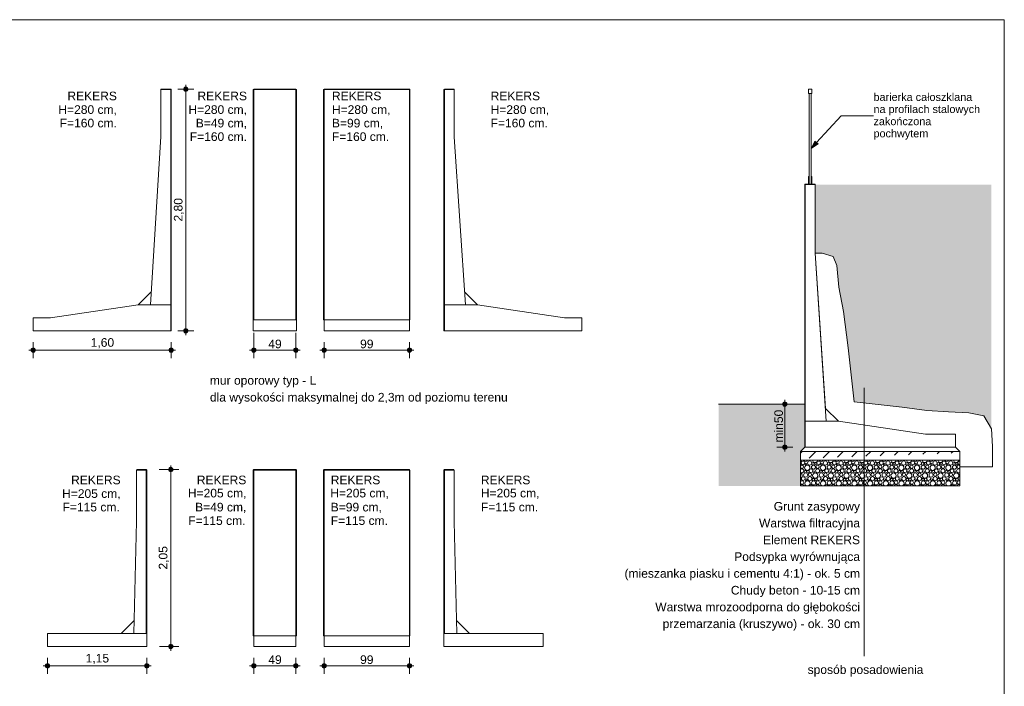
# Model space of a CAD drawing. Header units: centimetres. Extents: x 2.6 to 41.4, y 0.6 to 29.1.
# Tile 3 of 3: x 18.6 to 41.4, y 13.7 to 29.1. Entities that reach past the tile are written whole.
import ezdxf
from ezdxf.xclip import XClip

# ---------------------------------------------------------------- set-up
doc = ezdxf.new("R2010")
doc.units = ezdxf.units.CM
doc.header["$MEASUREMENT"] = 0
doc.header["$XCLIPFRAME"] = 0
doc.linetypes.add('przerywana 4', pattern=[15, 12, -3])
for name, color, linetype, lineweight in [('0_Nr_pióra__1', 7, 'Continuous', 13), ('2D-02_MURY OPOROWE_1_0_Nr_pióra__1', 7, 'Continuous', 13), ('2D-02_MURY OPOROWE_1_Nowe_0_Nr_pióra__1', 7, 'Continuous', 13)]:
    doc.layers.add(name, color=color, linetype=linetype, lineweight=lineweight)
for name, color, linetype in [('2D-02_MURY OPOROWE_1_0', 7, 'Continuous'), ('2D-02_MURY OPOROWE_1_Nowe_0', 7, 'Continuous'), ('FORMA - Arch 01 - 820-G Rysunki Obrazki', 7, 'Continuous')]:
    doc.layers.add(name, color=color, linetype=linetype)
doc.styles.add('STYL_AUTOMATYCZNY_2', font='arial.ttf')
doc.styles.add('STYL_AUTOMATYCZNY_6', font='arial.ttf')

# ---------------------------------------------------------------- blocks, each defined once
blk = doc.blocks.new('*X6')
at = {"layer": '2D-02_MURY OPOROWE_1_0_Nr_pióra__1', "color": 7, "linetype": 'Continuous', "lineweight": 13, "ltscale": 10}
for centre, radius in [((36.729, 18.872), 0.0426), ((36.828, 18.761), 0.0612), ((36.797, 18.846), 0.0207), ((36.883, 18.87), 0.0473), ((36.972, 18.773), 0.0477), ((36.962, 18.85), 0.0286), ((37.026, 18.854), 0.0251), ((37.067, 18.688), 0.0473), ((37.068, 18.782), 0.0384), ((37.093, 18.872), 0.0426), ((37.192, 18.761), 0.0612), ((37.16, 18.846), 0.0207), ((37.247, 18.87), 0.0473), ((37.335, 18.773), 0.0477), ((37.326, 18.85), 0.0286), ((37.389, 18.854), 0.0251), ((37.43, 18.688), 0.0473), ((37.431, 18.782), 0.0384), ((37.457, 18.872), 0.0426), ((37.555, 18.761), 0.0612), ((37.524, 18.846), 0.0207), ((37.61, 18.87), 0.0473), ((37.699, 18.773), 0.0477), ((37.689, 18.85), 0.0286), ((37.753, 18.854), 0.0251), ((37.794, 18.688), 0.0473), ((37.795, 18.782), 0.0384), ((37.82, 18.872), 0.0426), ((37.919, 18.761), 0.0612), ((37.888, 18.846), 0.0207), ((37.974, 18.87), 0.0473), ((38.063, 18.773), 0.0477), ((38.053, 18.85), 0.0286), ((38.117, 18.854), 0.0251), ((38.158, 18.688), 0.0473), ((38.159, 18.782), 0.0384), ((38.184, 18.872), 0.0426), ((38.283, 18.761), 0.0612), ((38.252, 18.846), 0.0207), ((38.338, 18.87), 0.0473), ((38.426, 18.773), 0.0477), ((38.417, 18.85), 0.0286), ((38.48, 18.854), 0.0251), ((38.521, 18.688), 0.0473), ((38.522, 18.782), 0.0384), ((38.548, 18.872), 0.0426), ((38.646, 18.761), 0.0612), ((38.615, 18.846), 0.0207), ((38.701, 18.87), 0.0473), ((38.79, 18.773), 0.0477), ((38.78, 18.85), 0.0286), ((38.844, 18.854), 0.0251), ((38.885, 18.688), 0.0473), ((38.886, 18.782), 0.0384), ((38.912, 18.872), 0.0426), ((39.01, 18.761), 0.0612), ((38.979, 18.846), 0.0207), ((39.065, 18.87), 0.0473), ((39.154, 18.773), 0.0477), ((39.144, 18.85), 0.0286), ((39.208, 18.854), 0.0251), ((39.249, 18.688), 0.0473), ((39.25, 18.782), 0.0384), ((39.275, 18.872), 0.0426), ((39.374, 18.761), 0.0612), ((39.343, 18.846), 0.0207), ((39.429, 18.87), 0.0473), ((39.517, 18.773), 0.0477), ((39.508, 18.85), 0.0286), ((39.572, 18.854), 0.0251), ((39.612, 18.688), 0.0473), ((39.613, 18.782), 0.0384), ((39.639, 18.872), 0.0426), ((39.738, 18.761), 0.0612), ((39.706, 18.846), 0.0207), ((39.792, 18.87), 0.0473), ((39.881, 18.773), 0.0477), ((39.872, 18.85), 0.0286), ((39.935, 18.854), 0.0251), ((39.976, 18.688), 0.0473), ((39.977, 18.782), 0.0384), ((40.003, 18.872), 0.0426), ((40.101, 18.761), 0.0612), ((40.07, 18.846), 0.0207), ((40.156, 18.87), 0.0473), ((40.245, 18.773), 0.0477), ((40.235, 18.85), 0.0286), ((40.299, 18.854), 0.0251), ((36.733, 18.508), 0.0426), ((36.792, 18.591), 0.0477), ((36.782, 18.668), 0.0286), ((36.846, 18.672), 0.0251), ((36.887, 18.506), 0.0473), ((36.888, 18.6), 0.0384), ((36.913, 18.69), 0.0426), ((36.966, 18.486), 0.0286), ((37.012, 18.579), 0.0612), ((36.98, 18.664), 0.0207), ((37.029, 18.49), 0.0251), ((37.097, 18.508), 0.0426), ((37.155, 18.591), 0.0477), ((37.146, 18.668), 0.0286), ((37.209, 18.672), 0.0251), ((37.25, 18.506), 0.0473), ((37.251, 18.6), 0.0384), ((37.277, 18.69), 0.0426), ((37.329, 18.486), 0.0286), ((37.375, 18.579), 0.0612), ((37.344, 18.664), 0.0207), ((37.393, 18.49), 0.0251), ((37.46, 18.508), 0.0426), ((37.519, 18.591), 0.0477), ((37.509, 18.668), 0.0286), ((37.573, 18.672), 0.0251), ((37.614, 18.506), 0.0473), ((37.615, 18.6), 0.0384), ((37.64, 18.69), 0.0426), ((37.693, 18.486), 0.0286), ((37.739, 18.579), 0.0612), ((37.708, 18.664), 0.0207), ((37.757, 18.49), 0.0251), ((37.824, 18.508), 0.0426), ((37.883, 18.591), 0.0477), ((37.873, 18.668), 0.0286), ((37.937, 18.672), 0.0251), ((37.978, 18.506), 0.0473), ((37.979, 18.6), 0.0384), ((38.004, 18.69), 0.0426), ((38.057, 18.486), 0.0286), ((38.103, 18.579), 0.0612), ((38.072, 18.664), 0.0207), ((38.12, 18.49), 0.0251), ((38.188, 18.508), 0.0426), ((38.246, 18.591), 0.0477), ((38.237, 18.668), 0.0286), ((38.3, 18.672), 0.0251), ((38.341, 18.506), 0.0473), ((38.342, 18.6), 0.0384), ((38.368, 18.69), 0.0426), ((38.42, 18.486), 0.0286), ((38.466, 18.579), 0.0612), ((38.435, 18.664), 0.0207), ((38.484, 18.49), 0.0251), ((38.552, 18.508), 0.0426), ((38.61, 18.591), 0.0477), ((38.6, 18.668), 0.0286), ((38.664, 18.672), 0.0251), ((38.705, 18.506), 0.0473), ((38.706, 18.6), 0.0384), ((38.732, 18.69), 0.0426), ((38.784, 18.486), 0.0286), ((38.83, 18.579), 0.0612), ((38.799, 18.664), 0.0207), ((38.848, 18.49), 0.0251), ((38.915, 18.508), 0.0426), ((38.974, 18.591), 0.0477), ((38.964, 18.668), 0.0286), ((39.028, 18.672), 0.0251), ((39.069, 18.506), 0.0473), ((39.07, 18.6), 0.0384), ((39.095, 18.69), 0.0426), ((39.148, 18.486), 0.0286), ((39.194, 18.579), 0.0612), ((39.163, 18.664), 0.0207), ((39.212, 18.49), 0.0251), ((39.279, 18.508), 0.0426), ((39.337, 18.591), 0.0477), ((39.328, 18.668), 0.0286), ((39.392, 18.672), 0.0251), ((39.432, 18.506), 0.0473), ((39.433, 18.6), 0.0384), ((39.459, 18.69), 0.0426), ((39.512, 18.486), 0.0286), ((39.558, 18.579), 0.0612), ((39.526, 18.664), 0.0207), ((39.575, 18.49), 0.0251), ((39.643, 18.508), 0.0426), ((39.701, 18.591), 0.0477), ((39.692, 18.668), 0.0286), ((39.755, 18.672), 0.0251), ((39.796, 18.506), 0.0473), ((39.797, 18.6), 0.0384), ((39.823, 18.69), 0.0426), ((39.875, 18.486), 0.0286), ((39.921, 18.579), 0.0612), ((39.89, 18.664), 0.0207), ((39.939, 18.49), 0.0251), ((40.006, 18.508), 0.0426), ((40.065, 18.591), 0.0477), ((40.055, 18.668), 0.0286), ((40.119, 18.672), 0.0251), ((40.16, 18.506), 0.0473), ((40.161, 18.6), 0.0384), ((40.186, 18.69), 0.0426), ((40.239, 18.486), 0.0286), ((40.285, 18.579), 0.0612), ((40.254, 18.664), 0.0207), ((40.303, 18.49), 0.0251), ((36.708, 18.418), 0.0384), ((36.8, 18.482), 0.0207), ((36.975, 18.409), 0.0477), ((37.071, 18.418), 0.0384), ((37.164, 18.482), 0.0207), ((37.339, 18.409), 0.0477), ((37.435, 18.418), 0.0384), ((37.528, 18.482), 0.0207), ((37.703, 18.409), 0.0477), ((37.799, 18.418), 0.0384), ((37.892, 18.482), 0.0207), ((38.066, 18.409), 0.0477), ((38.162, 18.418), 0.0384), ((38.255, 18.482), 0.0207), ((38.43, 18.409), 0.0477), ((38.526, 18.418), 0.0384), ((38.619, 18.482), 0.0207), ((38.794, 18.409), 0.0477), ((38.89, 18.418), 0.0384), ((38.983, 18.482), 0.0207), ((39.157, 18.409), 0.0477), ((39.253, 18.418), 0.0384), ((39.346, 18.482), 0.0207), ((39.521, 18.409), 0.0477), ((39.617, 18.418), 0.0384), ((39.71, 18.482), 0.0207), ((39.885, 18.409), 0.0477), ((39.981, 18.418), 0.0384), ((40.074, 18.482), 0.0207), ((40.249, 18.409), 0.0477)]:
    blk.add_circle(centre, radius, dxfattribs=at)
for centre, radius, start, end in [((36.644, 18.943), 0.0612, 294.7543, 354.9065), ((36.662, 18.854), 0.0251, 288.3691, 71.6309), ((36.704, 18.782), 0.0384, 207.6747, 152.3253), ((36.703, 18.688), 0.0473, 225.8571, 134.1429), ((36.788, 18.955), 0.0477, 202.0272, 337.9728), ((36.884, 18.964), 0.0384, 224.1379, 315.8621), ((37.008, 18.943), 0.0612, 185.0935, 354.9065), ((37.152, 18.955), 0.0477, 202.0272, 337.9728), ((37.248, 18.964), 0.0384, 224.1379, 315.8621), ((37.372, 18.943), 0.0612, 185.0935, 354.9065), ((37.515, 18.955), 0.0477, 202.0272, 337.9728), ((37.611, 18.964), 0.0384, 224.1379, 315.8621), ((37.735, 18.943), 0.0612, 185.0935, 354.9065), ((37.879, 18.955), 0.0477, 202.0272, 337.9728), ((37.975, 18.964), 0.0384, 224.1379, 315.8621), ((38.099, 18.943), 0.0612, 185.0935, 354.9065), ((38.243, 18.955), 0.0477, 202.0272, 337.9728), ((38.339, 18.964), 0.0384, 224.1379, 315.8621), ((38.463, 18.943), 0.0612, 185.0935, 354.9065), ((38.606, 18.955), 0.0477, 202.0272, 337.9728), ((38.702, 18.964), 0.0384, 224.1379, 315.8621), ((38.826, 18.943), 0.0612, 185.0935, 354.9065), ((38.97, 18.955), 0.0477, 202.0272, 337.9728), ((39.066, 18.964), 0.0384, 224.1379, 315.8621), ((39.19, 18.943), 0.0612, 185.0935, 354.9065), ((39.334, 18.955), 0.0477, 202.0272, 337.9728), ((39.43, 18.964), 0.0384, 224.1379, 315.8621), ((39.554, 18.943), 0.0612, 185.0935, 354.9065), ((39.697, 18.955), 0.0477, 202.0272, 337.9728), ((39.793, 18.964), 0.0384, 224.1379, 315.8621), ((39.918, 18.943), 0.0612, 185.0935, 354.9065), ((40.061, 18.955), 0.0477, 202.0272, 337.9728), ((40.157, 18.964), 0.0384, 224.1379, 315.8621), ((40.281, 18.943), 0.0612, 185.0935, 354.9065), ((40.34, 18.688), 0.0473, 50.6834, 309.3166), ((40.341, 18.782), 0.0384, 40.9797, 319.0203), ((40.366, 18.872), 0.0426, 85.3467, 274.6533), ((36.648, 18.579), 0.0612, 290.9871, 69.0129), ((36.666, 18.49), 0.0251, 279.629, 80.371), ((40.37, 18.508), 0.0426, 90.3441, 269.6559), ((36.707, 18.324), 0.0473, 16.7586, 140.7887), ((36.832, 18.397), 0.0612, 283.7998, 256.2002), ((36.917, 18.326), 0.0426, 15.6425, 164.3575), ((37.07, 18.324), 0.0473, 16.7586, 163.2414), ((37.195, 18.397), 0.0612, 283.7998, 256.2002), ((37.28, 18.326), 0.0426, 15.6425, 164.3575), ((37.434, 18.324), 0.0473, 16.7586, 163.2414), ((37.559, 18.397), 0.0612, 283.7998, 256.2002), ((37.644, 18.326), 0.0426, 15.6425, 164.3575), ((37.798, 18.324), 0.0473, 16.7586, 163.2414), ((37.923, 18.397), 0.0612, 283.7998, 256.2002), ((38.008, 18.326), 0.0426, 15.6425, 164.3575), ((38.161, 18.324), 0.0473, 16.7586, 163.2414), ((38.286, 18.397), 0.0612, 283.7998, 256.2002), ((38.372, 18.326), 0.0426, 15.6425, 164.3575), ((38.525, 18.324), 0.0473, 16.7586, 163.2414), ((38.65, 18.397), 0.0612, 283.7998, 256.2002), ((38.735, 18.326), 0.0426, 15.6425, 164.3575), ((38.889, 18.324), 0.0473, 16.7586, 163.2414), ((39.014, 18.397), 0.0612, 283.7998, 256.2002), ((39.099, 18.326), 0.0426, 15.6425, 164.3575), ((39.252, 18.324), 0.0473, 16.7586, 163.2414), ((39.378, 18.397), 0.0612, 283.7998, 256.2002), ((39.463, 18.326), 0.0426, 15.6425, 164.3575), ((39.616, 18.324), 0.0473, 16.7586, 163.2414), ((39.741, 18.397), 0.0612, 283.7998, 256.2002), ((39.826, 18.326), 0.0426, 15.6425, 164.3575), ((39.98, 18.324), 0.0473, 16.7586, 163.2414), ((40.105, 18.397), 0.0612, 283.7998, 256.2002), ((40.19, 18.326), 0.0426, 15.6425, 164.3575), ((40.344, 18.324), 0.0473, 56.2731, 163.2414), ((40.345, 18.418), 0.0384, 48.8314, 311.1686)]:
    blk.add_arc(centre, radius, start, end, dxfattribs=at)
blk = doc.blocks.new('Rysunek_1_1', base_point=(20.459, 1.896))
at = {"layer": '2D-02_MURY OPOROWE_1_0', "linetype": 'Continuous', "lineweight": 0, "true_color": 0x000000}
for points in [[(22.358, 27.537), (22.362, 27.518), (22.373, 27.502), (22.389, 27.491), (22.408, 27.487), (22.427, 27.491), (22.444, 27.502), (22.454, 27.518), (22.458, 27.537), (22.454, 27.556), (22.444, 27.573), (22.427, 27.583), (22.408, 27.587), (22.389, 27.583), (22.373, 27.573), (22.362, 27.556)], [(37.01, 25.327), (37.01, 23.737), (37.172, 23.737), (37.428, 23.659), (37.515, 23.448), (37.563, 22.946), (37.686, 22.272), (37.92, 20.285), (39.599, 20.086), (40.577, 20.032), (40.927, 19.961), (41.1, 19.661), (41.096, 25.327)], [(22.358, 21.937), (22.362, 21.918), (22.373, 21.902), (22.389, 21.891), (22.408, 21.887), (22.427, 21.891), (22.444, 21.902), (22.454, 21.918), (22.458, 21.937), (22.454, 21.956), (22.444, 21.973), (22.427, 21.983), (22.408, 21.987), (22.389, 21.983), (22.373, 21.973), (22.362, 21.956)], [(18.818, 21.488), (18.822, 21.468), (18.832, 21.452), (18.849, 21.441), (18.868, 21.438), (18.887, 21.441), (18.903, 21.452), (18.914, 21.468), (18.918, 21.488), (18.914, 21.507), (18.903, 21.523), (18.887, 21.534), (18.868, 21.538), (18.849, 21.534), (18.832, 21.523), (18.822, 21.507)], [(22.018, 21.488), (22.022, 21.468), (22.032, 21.452), (22.049, 21.441), (22.068, 21.438), (22.087, 21.441), (22.103, 21.452), (22.114, 21.468), (22.118, 21.488), (22.114, 21.507), (22.103, 21.523), (22.087, 21.534), (22.068, 21.538), (22.049, 21.534), (22.032, 21.523), (22.022, 21.507)], [(23.934, 21.488), (23.937, 21.468), (23.948, 21.452), (23.964, 21.441), (23.984, 21.438), (24.003, 21.441), (24.019, 21.452), (24.03, 21.468), (24.034, 21.488), (24.03, 21.507), (24.019, 21.523), (24.003, 21.534), (23.984, 21.538), (23.964, 21.534), (23.948, 21.523), (23.937, 21.507)], [(24.914, 21.488), (24.917, 21.468), (24.928, 21.452), (24.944, 21.441), (24.964, 21.438), (24.983, 21.441), (24.999, 21.452), (25.01, 21.468), (25.014, 21.488), (25.01, 21.507), (24.999, 21.523), (24.983, 21.534), (24.964, 21.538), (24.944, 21.534), (24.928, 21.523), (24.917, 21.507)], [(25.565, 21.488), (25.569, 21.468), (25.58, 21.452), (25.596, 21.441), (25.615, 21.438), (25.634, 21.441), (25.65, 21.452), (25.661, 21.468), (25.665, 21.488), (25.661, 21.507), (25.65, 21.523), (25.634, 21.534), (25.615, 21.538), (25.596, 21.534), (25.58, 21.523), (25.569, 21.507)], [(27.545, 21.488), (27.549, 21.468), (27.56, 21.452), (27.576, 21.441), (27.595, 21.438), (27.614, 21.441), (27.63, 21.452), (27.641, 21.468), (27.645, 21.488), (27.641, 21.507), (27.63, 21.523), (27.614, 21.534), (27.595, 21.538), (27.576, 21.534), (27.56, 21.523), (27.549, 21.507)], [(36.77, 20.237), (34.77, 20.237), (34.77, 18.337), (36.67, 18.337), (36.67, 19.137), (36.77, 19.237)], [(36.256, 20.237), (36.26, 20.218), (36.271, 20.202), (36.287, 20.191), (36.306, 20.187), (36.325, 20.191), (36.342, 20.202), (36.352, 20.218), (36.356, 20.237), (36.352, 20.256), (36.342, 20.273), (36.325, 20.283), (36.306, 20.287), (36.287, 20.283), (36.271, 20.273), (36.26, 20.256)], [(36.256, 19.237), (36.26, 19.218), (36.271, 19.202), (36.287, 19.191), (36.306, 19.187), (36.325, 19.191), (36.342, 19.202), (36.352, 19.218), (36.356, 19.237), (36.352, 19.256), (36.342, 19.273), (36.325, 19.283), (36.306, 19.287), (36.287, 19.283), (36.271, 19.273), (36.26, 19.256)], [(22.008, 18.716), (22.012, 18.697), (22.023, 18.681), (22.039, 18.67), (22.058, 18.666), (22.077, 18.67), (22.093, 18.681), (22.104, 18.697), (22.108, 18.716), (22.104, 18.735), (22.093, 18.751), (22.077, 18.762), (22.058, 18.766), (22.039, 18.762), (22.023, 18.751), (22.012, 18.735)], [(22.008, 14.616), (22.012, 14.597), (22.023, 14.581), (22.039, 14.57), (22.058, 14.566), (22.077, 14.57), (22.093, 14.581), (22.104, 14.597), (22.108, 14.616), (22.104, 14.635), (22.093, 14.651), (22.077, 14.662), (22.058, 14.666), (22.039, 14.662), (22.023, 14.651), (22.012, 14.635)], [(19.151, 14.167), (19.155, 14.147), (19.166, 14.131), (19.182, 14.12), (19.201, 14.117), (19.22, 14.12), (19.236, 14.131), (19.247, 14.147), (19.251, 14.167), (19.247, 14.186), (19.236, 14.202), (19.22, 14.213), (19.201, 14.217), (19.182, 14.213), (19.166, 14.202), (19.155, 14.186)], [(21.451, 14.167), (21.455, 14.147), (21.466, 14.131), (21.482, 14.12), (21.501, 14.117), (21.52, 14.12), (21.536, 14.131), (21.547, 14.147), (21.551, 14.167), (21.547, 14.186), (21.536, 14.202), (21.52, 14.213), (21.501, 14.217), (21.482, 14.213), (21.466, 14.202), (21.455, 14.186)], [(23.934, 14.167), (23.937, 14.147), (23.948, 14.131), (23.964, 14.12), (23.984, 14.117), (24.003, 14.12), (24.019, 14.131), (24.03, 14.147), (24.034, 14.167), (24.03, 14.186), (24.019, 14.202), (24.003, 14.213), (23.984, 14.217), (23.964, 14.213), (23.948, 14.202), (23.937, 14.186)], [(24.914, 14.167), (24.917, 14.147), (24.928, 14.131), (24.944, 14.12), (24.964, 14.117), (24.983, 14.12), (24.999, 14.131), (25.01, 14.147), (25.014, 14.167), (25.01, 14.186), (24.999, 14.202), (24.983, 14.213), (24.964, 14.217), (24.944, 14.213), (24.928, 14.202), (24.917, 14.186)], [(25.565, 14.167), (25.569, 14.147), (25.58, 14.131), (25.596, 14.12), (25.615, 14.117), (25.634, 14.12), (25.65, 14.131), (25.661, 14.147), (25.665, 14.167), (25.661, 14.186), (25.65, 14.202), (25.634, 14.213), (25.615, 14.217), (25.596, 14.213), (25.58, 14.202), (25.569, 14.186)], [(27.545, 14.167), (27.549, 14.147), (27.56, 14.131), (27.576, 14.12), (27.595, 14.117), (27.614, 14.12), (27.63, 14.131), (27.641, 14.147), (27.645, 14.167), (27.641, 14.186), (27.63, 14.202), (27.614, 14.213), (27.595, 14.217), (27.576, 14.213), (27.56, 14.202), (27.549, 14.186)]]:
    blk.add_hatch(color=18, dxfattribs=at).paths.add_polyline_path(points)
h = blk.add_hatch(dxfattribs=at)
h.set_pattern_fill('przeywany___poziom_0001', color=18, style=0, pattern_type=2)
h.set_pattern_definition([(45, (38.51986, 19.03723), (0.011362, 0.33005), [0.241415, -0.241415])])
h.paths.add_polyline_path([(36.67, 19.137), (36.67, 18.937), (40.37, 18.937), (40.37, 19.137)])
at = {"layer": '2D-02_MURY OPOROWE_1_Nowe_0', "linetype": 'Continuous', "lineweight": 0, "true_color": 0x000000}
blk.add_hatch(color=18, dxfattribs=at).paths.add_polyline_path([(36.915, 26.165), (37.078, 26.268), (37.005, 26.336)])
at = {"layer": '2D-02_MURY OPOROWE_1_0_Nr_pióra__1', "color": 7, "linetype": 'Continuous', "lineweight": 13, "ltscale": 10}
for p, q in [((21.828, 27.527), (21.838, 27.537)), ((22.058, 27.527), (21.828, 27.527)), ((21.828, 27.527), (21.828, 26.438)), ((22.058, 27.537), (21.838, 27.537)), ((22.068, 27.527), (22.058, 27.537)), ((22.063, 27.532), (22.058, 27.527)), ((22.058, 21.937), (22.058, 27.527)), ((22.068, 21.937), (22.068, 27.527)), ((22.358, 27.537), (22.221, 27.537)), ((22.408, 27.587), (22.408, 27.637)), ((22.408, 21.987), (22.408, 27.487)), ((22.596, 27.537), (22.458, 27.537)), ((23.974, 27.527), (23.984, 27.537)), ((23.974, 27.527), (23.974, 21.937)), ((23.979, 27.532), (23.984, 27.527)), ((24.964, 27.537), (23.984, 27.537)), ((23.984, 27.527), (23.984, 22.187)), ((24.964, 27.527), (23.984, 27.527)), ((24.964, 27.537), (24.974, 27.527)), ((24.964, 27.527), (24.969, 27.532)), ((24.964, 22.187), (24.964, 27.527)), ((24.974, 21.937), (24.974, 27.527)), ((25.605, 27.527), (25.615, 27.537)), ((25.605, 27.527), (25.605, 22.187)), ((25.61, 27.532), (25.615, 27.527)), ((27.595, 27.537), (25.615, 27.537)), ((27.595, 27.527), (25.615, 27.527)), ((25.615, 27.527), (25.615, 21.937)), ((27.605, 27.527), (27.595, 27.537)), ((27.595, 27.527), (27.6, 27.532)), ((27.595, 21.937), (27.595, 27.527)), ((27.605, 22.187), (27.605, 27.527)), ((28.398, 27.527), (28.408, 27.537)), ((28.398, 21.937), (28.398, 27.527)), ((28.403, 27.532), (28.408, 27.527)), ((28.408, 27.537), (28.628, 27.537)), ((28.408, 27.527), (28.638, 27.527)), ((28.408, 21.937), (28.408, 27.527)), ((28.638, 27.527), (28.628, 27.537)), ((28.638, 27.527), (28.638, 26.437)), ((36.853, 27.537), (36.935, 27.537)), ((36.853, 27.437), (36.935, 27.437)), ((21.586, 22.537), (21.828, 26.438)), ((28.898, 22.537), (28.638, 26.437)), ((36.853, 25.512), (36.875, 25.512)), ((36.915, 25.512), (36.935, 25.512)), ((36.77, 25.327), (36.78, 25.337)), ((36.77, 19.237), (36.77, 25.327)), ((36.775, 25.332), (36.78, 25.327)), ((36.78, 25.337), (37, 25.337)), ((36.78, 25.327), (37.01, 25.327)), ((36.78, 19.237), (36.78, 25.327)), ((36.853, 25.327), (36.935, 25.327)), ((37.01, 25.327), (37, 25.337)), ((37.01, 25.327), (37.01, 23.737)), ((37.27, 19.837), (37.01, 23.737)), ((21.305, 22.537), (21.605, 22.837)), ((29.178, 22.537), (28.878, 22.837)), ((19.268, 22.237), (21.305, 22.537)), ((21.305, 22.537), (22.058, 22.537)), ((29.178, 22.537), (28.408, 22.537)), ((31.198, 22.237), (29.178, 22.537)), ((18.868, 21.937), (18.868, 22.237)), ((23.974, 22.187), (23.984, 22.187)), ((24.974, 22.187), (24.964, 22.187)), ((25.605, 22.187), (25.615, 22.187)), ((27.595, 22.187), (27.605, 22.187)), ((31.598, 21.937), (31.598, 22.237)), ((21.838, 21.937), (18.868, 21.937)), ((21.838, 21.937), (22.068, 21.937)), ((22.358, 21.937), (22.221, 21.937)), ((22.596, 21.937), (22.458, 21.937)), ((23.974, 21.937), (24.974, 21.937)), ((25.615, 21.937), (27.595, 21.937)), ((28.628, 21.937), (28.398, 21.937)), ((28.628, 21.937), (31.598, 21.937)), ((22.408, 21.837), (22.408, 21.887)), ((23.984, 21.538), (23.984, 21.887)), ((24.964, 21.538), (24.964, 21.887)), ((18.768, 21.488), (18.818, 21.488)), ((18.868, 21.538), (18.868, 21.675)), ((18.918, 21.488), (22.018, 21.488)), ((22.068, 21.538), (22.068, 21.675)), ((22.118, 21.488), (22.168, 21.488)), ((23.884, 21.488), (23.934, 21.488)), ((24.034, 21.488), (24.914, 21.488)), ((25.014, 21.488), (25.064, 21.488)), ((25.515, 21.488), (25.565, 21.488)), ((25.615, 21.538), (25.615, 21.675)), ((25.665, 21.488), (27.545, 21.488)), ((27.595, 21.538), (27.595, 21.675)), ((27.645, 21.488), (27.695, 21.488)), ((18.868, 21.3), (18.868, 21.438)), ((22.068, 21.3), (22.068, 21.438)), ((23.984, 21.3), (23.984, 21.438)), ((24.964, 21.3), (24.964, 21.438)), ((25.615, 21.3), (25.615, 21.438)), ((27.595, 21.3), (27.595, 21.438)), ((38.147, 20.616), (38.147, 14.39)), ((36.306, 20.287), (36.306, 20.337)), ((36.77, 20.237), (34.77, 20.237)), ((36.256, 20.237), (36.119, 20.237)), ((36.306, 19.287), (36.306, 20.187)), ((36.494, 20.237), (36.356, 20.237)), ((37.55, 19.837), (37.25, 20.137)), ((37.55, 19.837), (36.78, 19.837)), ((39.57, 19.537), (37.55, 19.837)), ((40.27, 19.537), (39.57, 19.537)), ((40.27, 19.237), (40.27, 19.537)), ((36.256, 19.237), (36.119, 19.237)), ((36.494, 19.237), (36.356, 19.237)), ((37, 19.237), (36.77, 19.237)), ((37, 19.237), (40.27, 19.237)), ((36.306, 19.137), (36.306, 19.187)), ((22.058, 18.766), (22.058, 18.816)), ((21.261, 18.706), (21.271, 18.716)), ((21.491, 18.706), (21.261, 18.706)), ((21.261, 18.706), (21.261, 17.516)), ((21.491, 18.716), (21.271, 18.716)), ((21.501, 18.706), (21.491, 18.716)), ((21.496, 18.711), (21.491, 18.706)), ((21.491, 14.916), (21.491, 18.706)), ((21.501, 14.616), (21.501, 18.706)), ((22.008, 18.716), (21.791, 18.716)), ((22.058, 14.666), (22.058, 18.666)), ((22.246, 18.716), (22.108, 18.716)), ((23.974, 18.706), (23.984, 18.716)), ((23.974, 18.706), (23.974, 14.866)), ((23.979, 18.711), (23.984, 18.706)), ((24.964, 18.716), (23.984, 18.716)), ((23.984, 18.706), (23.984, 14.616)), ((24.964, 18.706), (23.984, 18.706)), ((24.964, 18.716), (24.974, 18.706)), ((24.964, 18.706), (24.969, 18.711)), ((24.964, 14.616), (24.964, 18.706)), ((24.974, 14.866), (24.974, 18.706)), ((25.605, 18.706), (25.615, 18.716)), ((25.605, 18.706), (25.605, 14.866)), ((25.61, 18.711), (25.615, 18.706)), ((27.595, 18.716), (25.615, 18.716)), ((27.595, 18.706), (25.615, 18.706)), ((25.615, 18.706), (25.615, 14.616)), ((27.605, 18.706), (27.595, 18.716)), ((27.595, 18.706), (27.6, 18.711)), ((27.595, 14.616), (27.595, 18.706)), ((27.605, 14.866), (27.605, 18.706)), ((28.398, 18.706), (28.408, 18.716)), ((28.398, 14.616), (28.398, 18.706)), ((28.403, 18.711), (28.408, 18.706)), ((28.408, 18.716), (28.628, 18.716)), ((28.408, 18.706), (28.638, 18.706)), ((28.408, 14.916), (28.408, 18.706)), ((28.638, 18.706), (28.628, 18.716)), ((28.638, 18.706), (28.638, 17.516)), ((21.201, 14.916), (21.261, 17.516)), ((28.698, 14.916), (28.638, 17.516)), ((20.908, 14.917), (21.208, 15.217)), ((28.991, 14.917), (28.691, 15.217)), ((19.201, 14.616), (19.201, 14.916)), ((19.201, 14.916), (21.501, 14.916)), ((23.974, 14.866), (23.984, 14.866)), ((24.974, 14.866), (24.964, 14.866)), ((25.605, 14.866), (25.615, 14.866)), ((27.595, 14.866), (27.605, 14.866)), ((30.698, 14.916), (28.398, 14.916)), ((30.698, 14.616), (30.698, 14.916)), ((21.271, 14.616), (19.201, 14.616)), ((21.271, 14.616), (21.501, 14.616)), ((22.008, 14.616), (21.801, 14.616)), ((22.058, 14.516), (22.058, 14.566)), ((22.246, 14.616), (22.108, 14.616)), ((23.984, 14.616), (24.964, 14.616)), ((25.615, 14.616), (27.595, 14.616)), ((28.628, 14.616), (28.398, 14.616)), ((28.628, 14.616), (30.698, 14.616)), ((19.101, 14.167), (19.151, 14.167)), ((19.201, 14.217), (19.201, 14.354)), ((19.251, 14.167), (21.451, 14.167)), ((21.501, 14.217), (21.501, 14.354)), ((21.551, 14.167), (21.601, 14.167)), ((23.884, 14.167), (23.934, 14.167)), ((23.984, 14.217), (23.984, 14.354)), ((24.034, 14.167), (24.914, 14.167)), ((24.964, 14.217), (24.964, 14.354)), ((25.014, 14.167), (25.064, 14.167)), ((25.515, 14.167), (25.565, 14.167)), ((25.615, 14.217), (25.615, 14.354)), ((25.665, 14.167), (27.545, 14.167)), ((27.595, 14.217), (27.595, 14.354)), ((27.645, 14.167), (27.695, 14.167)), ((19.201, 13.979), (19.201, 14.117)), ((21.501, 13.979), (21.501, 14.117)), ((23.984, 13.979), (23.984, 14.117)), ((24.964, 13.979), (24.964, 14.117)), ((25.615, 13.979), (25.615, 14.117)), ((27.595, 13.979), (27.595, 14.117))]:
    blk.add_line(p, q, dxfattribs=at)
at = {"layer": '2D-02_MURY OPOROWE_1_0_Nr_pióra__1', "color": 7, "linetype": 'przerywana 4', "lineweight": 13, "ltscale": 10}
for p, q in [((18.868, 22.237), (19.268, 22.237)), ((23.984, 22.187), (24.964, 22.187)), ((25.605, 22.187), (27.605, 22.187)), ((31.598, 22.237), (31.198, 22.237)), ((23.984, 14.866), (24.964, 14.866)), ((25.615, 14.866), (27.595, 14.866))]:
    blk.add_line(p, q, dxfattribs=at)
at = {"layer": '2D-02_MURY OPOROWE_1_0_Nr_pióra__1', "color": 7, "linetype": 'Continuous', "lineweight": 13, "ltscale": 10, "flags": 128}
blk.add_lwpolyline([(37.01, 24.937), (37.01, 23.737), (37.172, 23.737), (37.428, 23.659), (37.515, 23.448), (37.563, 22.946)], dxfattribs=at)
for points in [[(37.01, 23.737), (37.172, 23.737), (37.428, 23.659), (37.515, 23.448), (37.563, 22.946), (37.666, 22.382), (37.777, 21.54), (37.92, 20.285), (39.033, 20.166), (39.599, 20.086), (40.105, 20.054), (40.577, 20.032), (40.927, 19.961), (41.1, 19.661), (41.125, 19.254), (41.125, 18.781), (40.368, 18.779), (40.368, 19.139), (40.27, 19.237), (40.27, 19.537), (39.57, 19.537), (37.55, 19.837), (37.25, 20.137)], [(36.77, 19.237), (36.67, 19.137), (40.37, 19.137), (40.27, 19.237)], [(36.67, 19.137), (36.67, 18.937), (40.37, 18.937), (40.37, 19.137)], [(36.67, 18.937), (36.67, 18.337), (40.37, 18.337), (40.37, 18.937)]]:
    blk.add_lwpolyline(points, close=True, dxfattribs=at)
at = {"layer": '2D-02_MURY OPOROWE_1_0_Nr_pióra__1', "color": 7, "linetype": 'Continuous', "lineweight": 13, "ltscale": 10}
for centre in [(22.408, 27.537), (22.408, 21.937), (18.868, 21.488), (22.068, 21.488), (23.984, 21.488), (24.964, 21.488), (25.615, 21.488), (27.595, 21.488), (36.306, 20.237), (36.306, 19.237), (22.058, 18.716), (22.058, 14.616), (19.201, 14.167), (21.501, 14.167), (23.984, 14.167), (24.964, 14.167), (25.615, 14.167), (27.595, 14.167)]:
    blk.add_circle(centre, 0.05, dxfattribs=at)
at = {"layer": '2D-02_MURY OPOROWE_1_Nowe_0_Nr_pióra__1', "color": 7, "linetype": 'Continuous', "lineweight": 13, "ltscale": 10}
for p, q in [((36.853, 27.437), (36.853, 27.537)), ((36.875, 25.327), (36.875, 27.437)), ((36.915, 25.327), (36.915, 27.437)), ((36.935, 27.437), (36.935, 27.537)), ((37.041, 26.302), (37.614, 26.922)), ((37.614, 26.922), (38.365, 26.922)), ((36.915, 26.165), (37.005, 26.336)), ((37.005, 26.336), (37.078, 26.268)), ((36.915, 26.165), (37.078, 26.268)), ((36.853, 25.512), (36.853, 25.327)), ((36.935, 25.512), (36.935, 25.327))]:
    blk.add_line(p, q, dxfattribs=at)
at = {"layer": '2D-02_MURY OPOROWE_1_0', "color": 7, "linetype": 'Continuous', "lineweight": 13, "ltscale": 10}
blk.add_blockref('*X6', (0, 0), dxfattribs=at)
at = {"layer": '2D-02_MURY OPOROWE_1_0_Nr_pióra__1', "color": 7, "linetype": 'Continuous', "lineweight": 13, "char_height": 0.2, "style": 'STYL_AUTOMATYCZNY_2'}
for s, insert, attachment_point in [('\\A1;{\\pqr;\\fArial|b0|i0|c238|p0;\\W1.000000;REKERS}', (20.809, 27.278), 9), ('\\A1;{\\pqr;\\fArial|b0|i0|c238|p0;\\W1.000000;REKERS}', (23.827, 27.278), 9), ('\\A1;{\\pql;\\fArial|b0|i0|c238|p0;\\W1.000000;REKERS}', (25.798, 27.278), 7), ('\\A1;{\\pql;\\fArial|b0|i0|c238|p0;\\W1.000000;REKERS}', (29.48, 27.278), 7), ('\\A1;{\\pqr;\\fArial|b0|i0|c238|p0;\\W1.000000;H=280 cm,  }', (20.809, 26.928), 9), ('\\A1;{\\pqr;\\fArial|b0|i0|c238|p0;\\W1.000000;H=280 cm,  }', (23.827, 26.928), 9), ('\\A1;{\\pql;\\fArial|b0|i0|c238|p0;\\W1.000000;H=280 cm,  }', (25.798, 26.928), 7), ('\\A1;{\\pql;\\fArial|b0|i0|c238|p0;\\W1.000000;H=280 cm,  }', (29.48, 26.928), 7), ('\\A1;{\\pqr;\\fArial|b0|i0|c238|p0;\\W1.000000;F=160 cm.}', (20.809, 26.65), 9), ('\\A1;{\\pqr;\\fArial|b0|i0|c238|p0;\\W1.000000;B=49 cm,}', (23.827, 26.614), 9), ('\\A1;{\\pql;\\fArial|b0|i0|c238|p0;\\W1.000000;B=99 cm,}', (25.798, 26.614), 7), ('\\A1;{\\pql;\\fArial|b0|i0|c238|p0;\\W1.000000;F=160 cm.}', (29.48, 26.65), 7), ('\\A1;{\\pqr;\\fArial|b0|i0|c238|p0;\\W1.000000;F=160 cm.}', (23.827, 26.335), 9), ('\\A1;{\\pql;\\fArial|b0|i0|c238|p0;\\W1.000000;F=160 cm.}', (25.799, 26.335), 7), ('\\A1;{\\pqr;\\fArial|b0|i0|c238|p0;\\W1.000000;REKERS}', (20.895, 18.374), 9), ('\\A1;{\\pqr;\\fArial|b0|i0|c238|p0;\\W1.000000;REKERS}', (23.812, 18.374), 9), ('\\A1;{\\pql;\\fArial|b0|i0|c238|p0;\\W1.000000;REKERS}', (25.771, 18.374), 7), ('\\A1;{\\pql;\\fArial|b0|i0|c238|p0;\\W1.000000;REKERS}', (29.254, 18.374), 7), ('\\A1;{\\pqr;\\fArial|b0|i0|c238|p0;\\W1.000000;H=205 cm,  }', (20.895, 18.024), 9), ('\\A1;{\\pqr;\\fArial|b0|i0|c238|p0;\\W1.000000;H=205 cm,  }', (23.814, 18.035), 9), ('\\A1;{\\pql;\\fArial|b0|i0|c238|p0;\\W1.000000;H=205 cm,  }', (25.76, 18.035), 7), ('\\A1;{\\pql;\\fArial|b0|i0|c238|p0;\\W1.000000;H=205 cm,  }', (29.254, 18.035), 7), ('\\A1;{\\pqr;\\fArial|b0|i0|c238|p0;\\W1.000000;F=115 cm.}', (20.875, 17.745), 9), ('\\A1;{\\pqr;\\fArial|b0|i0|c238|p0;\\W1.000000;B=49 cm,}', (23.812, 17.71), 9), ('\\A1;{\\pql;\\fArial|b0|i0|c238|p0;\\W1.000000;B=99 cm,}', (25.77, 17.71), 7), ('\\A1;{\\pql;\\fArial|b0|i0|c238|p0;\\W1.000000;F=115 cm.}', (29.255, 17.745), 7), ('\\A1;{\\pqr;\\fArial|b0|i0|c238|p0;\\W1.000000;F=115 cm.}', (23.792, 17.431), 9), ('\\A1;{\\pql;\\fArial|b0|i0|c238|p0;\\W1.000000;F=115 cm.}', (25.771, 17.431), 7), ('\\A1;{\\pql;\\fArial|b0|i0|c238|p0;\\W1.000000;sposób posadowienia}', (36.836, 14.179), 1)]:
    blk.add_mtext(s, dxfattribs=dict(at, insert=insert, attachment_point=attachment_point))
at = {"layer": '2D-02_MURY OPOROWE_1_0_Nr_pióra__1', "color": 7, "linetype": 'Continuous', "lineweight": 13, "insert": (38.365, 26.907), "char_height": 0.18, "width": 2.5439, "attachment_point": 4, "line_spacing_factor": 0.937908, "style": 'STYL_AUTOMATYCZNY_6'}
blk.add_mtext('\\A1;{\\pql;\\fArial|b0|i0|c238|p0;\\W1.000000;barierka całoszklana na profilach stalowych zakończona pochwytem}', dxfattribs=at)
at = {"layer": '2D-02_MURY OPOROWE_1_0_Nr_pióra__1', "color": 7, "linetype": 'Continuous', "lineweight": 13, "char_height": 0.2, "attachment_point": 7, "rotation": 90, "style": 'STYL_AUTOMATYCZNY_6'}
for s, insert, width in [('\\A1;{\\pql;\\fArial|b0|i0|c238|p0;\\W1.000000;2,80}', (22.368, 24.47), 0.53384), ('\\A1;{\\pql;\\fArial|b0|i0|c238|p0;\\W1.000000;min50}', (36.266, 19.345), 0.74705), ('\\A1;{\\pql;\\fArial|b0|i0|c238|p0;\\W1.000000;2,05}', (22.018, 16.399), 0.53384)]:
    blk.add_mtext(s, dxfattribs=dict(at, insert=insert, width=width))
at = {"layer": '2D-02_MURY OPOROWE_1_0_Nr_pióra__1', "color": 7, "linetype": 'Continuous', "lineweight": 13, "char_height": 0.2, "attachment_point": 7, "style": 'STYL_AUTOMATYCZNY_6'}
for s, insert, width in [('\\A1;{\\pql;\\fArial|b0|i0|c238|p0;\\W1.000000;1,60}', (20.201, 21.528), 0.53384), ('\\A1;{\\pql;\\fArial|b0|i0|c238|p0;\\W1.000000;49}', (24.321, 21.528), 0.30509), ('\\A1;{\\pql;\\fArial|b0|i0|c238|p0;\\W1.000000;99}', (26.452, 21.528), 0.30509), ('\\A1;{\\pql;\\fArial|b0|i0|c238|p0;\\W1.000000;1,15}', (20.084, 14.207), 0.53384), ('\\A1;{\\pql;\\fArial|b0|i0|c238|p0;\\W1.000000;49}', (24.321, 14.207), 0.30509), ('\\A1;{\\pql;\\fArial|b0|i0|c238|p0;\\W1.000000;99}', (26.452, 14.207), 0.30509)]:
    blk.add_mtext(s, dxfattribs=dict(at, insert=insert, width=width))
at = {"layer": '2D-02_MURY OPOROWE_1_0_Nr_pióra__1', "color": 7, "linetype": 'Continuous', "lineweight": 13, "char_height": 0.2, "style": 'STYL_AUTOMATYCZNY_2'}
for s, insert, attachment_point, line_spacing_factor in [('\\A1;{\\pql;\\fArial|b0|i0|c238|p0;\\W1.000000;mur oporowy typ - L\\P\\pql;\\fArial|b0|i0|c238|p0;\\W1.000000;dla wysokości maksymalnej do 2,3m od poziomu terenu }', (22.967, 20.886), 1, 1.171973), ('\\A1;{\\pqr;\\fArial|b0|i0|c238|p0;\\W1.000000;Grunt zasypowy\\P\\pqr;\\fArial|b0|i0|c238|p0;\\W1.000000;Warstwa filtracyjna\\P\\pqr;\\fArial|b0|i0|c238|p0;\\W1.000000;Element REKERS\\P\\pqr;\\fArial|b0|i0|c238|p0;\\W1.000000;Podsypka wyrównująca \\P\\pqr;\\fArial|b0|i0|c238|p0;\\W1.000000;(mieszanka piasku i cementu 4:1) - ok. 5 cm\\P\\pqr;\\fArial|b0|i0|c238|p0;\\W1.000000;Chudy beton - 10-15 cm\\P\\pqr;\\fArial|b0|i0|c238|p0;\\W1.000000;Warstwa mrozoodporna do głębokości\\P\\pqr;\\fArial|b0|i0|c238|p0;\\W1.000000;przemarzania (kruszywo) - ok. 30 cm}', (38.052, 17.966), 3, 1.167029)]:
    blk.add_mtext(s, dxfattribs=dict(at, insert=insert, attachment_point=attachment_point, line_spacing_factor=line_spacing_factor))

msp = doc.modelspace()

# ---------------------------------------------------------------- linework, layer by layer
at = {"layer": '0_Nr_pióra__1', "color": 7, "linetype": 'Continuous', "lineweight": 13, "ltscale": 10}
for p, q in [((41.4, 29.149), (2.6, 29.149)), ((41.4, 0.649), (41.4, 29.149))]:
    msp.add_line(p, q, dxfattribs=at)

# ---------------------------------------------------------------- block references
at = {"layer": 'FORMA - Arch 01 - 820-G Rysunki Obrazki', "color": 7, "linetype": 'Continuous', "lineweight": 13, "ltscale": 10}
ref = msp.add_blockref('Rysunek_1_1', (20.459, 1.896), dxfattribs=at)
XClip(ref).set_block_clipping_path([(2.6970884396, 1.0166306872), (41.5, 28.8697921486)])

doc.saveas('drawing.dxf')
